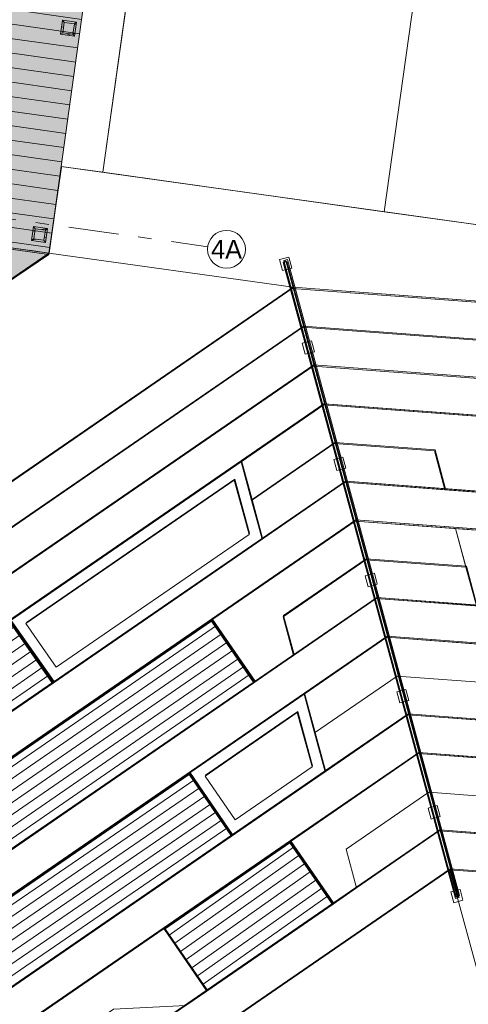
# Model space of a CAD drawing. Header units: millimetres. Extents: x 74467 to 235410, y -65 to 114857.
# Tile 128 of 256: x 97268 to 102003, y 61280 to 71684. Entities that reach past the tile are written whole.
import ezdxf
from ezdxf.enums import TextEntityAlignment as Align

# ---------------------------------------------------------------- set-up
doc = ezdxf.new("R2010")
doc.units = ezdxf.units.MM
doc.header["$MEASUREMENT"] = 0
for name, pattern in [('Katkend', [423.333333, 211.666667, -211.666667]), ('Katkend topelt', [1093.611073, 529.166651, -211.666656, 141.111112, -211.666656]), ('Kriipsjoon', [3527.298, 2469.2356, -1058.0624]), ('Wipeout_Contour', [1000, 0, -1000])]:
    doc.linetypes.add(name, pattern=pattern)
for name, color, linetype in [('00 2D joon.AR', 7, 'Continuous'), ('00 2D välitrepistik plaanidele.AR', 7, 'Continuous'), ('00 Kunstikonkursi LÜ jaoks asendi 2D', 7, 'Continuous'), ('00 Teljed.AR', 7, 'Continuous'), ('1253 Terrassipostid.AR', 7, 'Continuous'), ('1253 Välisterrassid.AR', 7, 'Continuous')]:
    doc.layers.add(name, color=color, linetype=linetype)
doc.styles.add('GENERATED_STYLE_3', font='txt')
pattern_1 = [(10, (0, 0), (-15.628336, 88.632695), [])]

# ---------------------------------------------------------------- blocks, each defined once
blk = doc.blocks.new('Slab_2_1', base_point=(97924, 91487))
at = {"layer": '1253 Välisterrassid.AR', "linetype": 'Continuous', "lineweight": 13, "true_color": 0xcdcecd}
h = blk.add_hatch(dxfattribs=at)
h.set_pattern_fill('Põrandalaud_0001', color=254, style=0, pattern_type=2)
h.set_pattern_definition([(352, (109408.39, 80356.21), (21.1543, 150.5207), [])])
h.paths.add_polyline_path([(97924, 91487), (94848, 69602), (97577, 69218), (100269, 88375), (121847, 85342), (119899, 71479), (121636, 71234), (123968, 87826)])
at = {"layer": '1253 Välisterrassid.AR', "color": 7, "linetype": 'Continuous', "lineweight": 13, "flags": 128}
blk.add_lwpolyline([(97924, 91487), (123968, 87826), (121636, 71234), (119899, 71479), (121847, 85342), (100269, 88375), (97577, 69218), (94848, 69602)], close=True, dxfattribs=at)
blk = doc.blocks.new('Column_29_1', base_point=(97844, 71513))
at = {"layer": '1253 Terrassipostid.AR', "linetype": 'Continuous', "lineweight": 13, "true_color": 0x8c8d8c}
h = blk.add_hatch(dxfattribs=at)
h.set_pattern_fill('Puit_0001', color=252, style=0, pattern_type=2)
h.set_pattern_definition(pattern_1)
h.paths.add_polyline_path([(97720, 71677), (97699, 71529), (97723, 71546), (97738, 71653)])
h = blk.add_hatch(dxfattribs=at)
h.set_pattern_fill('Puit_0001', color=252, style=0, pattern_type=2)
h.set_pattern_definition(pattern_1)
h.paths.add_polyline_path([(97869, 71656), (97720, 71677), (97738, 71653), (97845, 71638)])
h = blk.add_hatch(dxfattribs=at)
h.set_pattern_fill('Puit_0001', color=252, style=0, pattern_type=2)
h.set_pattern_definition(pattern_1)
h.paths.add_polyline_path([(97848, 71508), (97869, 71656), (97845, 71638), (97830, 71531)])
h = blk.add_hatch(dxfattribs=at)
h.set_pattern_fill('Puit_0001', color=252, style=0, pattern_type=2)
h.set_pattern_definition(pattern_1)
h.paths.add_polyline_path([(97699, 71529), (97848, 71508), (97830, 71531), (97723, 71546)])
at = {"layer": '1253 Terrassipostid.AR', "color": 7, "linetype": 'Continuous', "lineweight": 13, "flags": 128}
for points in [[(97720, 71677), (97699, 71529)], [(97869, 71656), (97720, 71677)], [(97720, 71677), (97738, 71653)], [(97723, 71546), (97738, 71653)], [(97738, 71653), (97845, 71638)], [(97845, 71638), (97830, 71531)], [(97869, 71656), (97845, 71638)], [(97848, 71508), (97869, 71656)], [(97699, 71529), (97723, 71546)], [(97699, 71529), (97848, 71508)], [(97830, 71531), (97723, 71546)], [(97830, 71531), (97848, 71508)]]:
    blk.add_lwpolyline(points, dxfattribs=at)
blk = doc.blocks.new('Column_89_1', base_point=(97538, 69335))
at = {"layer": '1253 Terrassipostid.AR', "linetype": 'Continuous', "lineweight": 13, "true_color": 0x8c8d8c}
h = blk.add_hatch(dxfattribs=at)
h.set_pattern_fill('Puit_0001', color=252, style=0, pattern_type=2)
h.set_pattern_definition(pattern_1)
h.paths.add_polyline_path([(97414, 69499), (97393, 69350), (97417, 69368), (97432, 69475)])
h = blk.add_hatch(dxfattribs=at)
h.set_pattern_fill('Puit_0001', color=252, style=0, pattern_type=2)
h.set_pattern_definition(pattern_1)
h.paths.add_polyline_path([(97563, 69478), (97414, 69499), (97432, 69475), (97539, 69460)])
h = blk.add_hatch(dxfattribs=at)
h.set_pattern_fill('Puit_0001', color=252, style=0, pattern_type=2)
h.set_pattern_definition(pattern_1)
h.paths.add_polyline_path([(97542, 69329), (97563, 69478), (97539, 69460), (97524, 69353)])
h = blk.add_hatch(dxfattribs=at)
h.set_pattern_fill('Puit_0001', color=252, style=0, pattern_type=2)
h.set_pattern_definition(pattern_1)
h.paths.add_polyline_path([(97393, 69350), (97542, 69329), (97524, 69353), (97417, 69368)])
at = {"layer": '1253 Terrassipostid.AR', "color": 7, "linetype": 'Continuous', "lineweight": 13, "flags": 128}
for points in [[(97414, 69499), (97393, 69350)], [(97563, 69478), (97414, 69499)], [(97414, 69499), (97432, 69475)], [(97417, 69368), (97432, 69475)], [(97432, 69475), (97539, 69460)], [(97539, 69460), (97524, 69353)], [(97563, 69478), (97539, 69460)], [(97542, 69329), (97563, 69478)], [(97393, 69350), (97417, 69368)], [(97393, 69350), (97542, 69329)], [(97524, 69353), (97417, 69368)], [(97524, 69353), (97542, 69329)]]:
    blk.add_lwpolyline(points, dxfattribs=at)
blk = doc.blocks.new('Standard grid marker_17')
at = {"layer": '00 Teljed.AR', "color": 252, "linetype": 'Katkend topelt', "lineweight": 13, "true_color": 0x8c8d8c}
blk.add_line((2575, 0), (0, 0), dxfattribs=at)
at = {"layer": '00 Teljed.AR', "color": 252, "linetype": 'Continuous', "lineweight": 13, "true_color": 0x8c8d8c}
blk.add_circle((-200, 0), 200, dxfattribs=at)
at = {"layer": '00 Teljed.AR', "color": 252, "lineweight": 13, "true_color": 0x8c8d8c, "style": 'GENERATED_STYLE_3'}
for tag, p in [('AC_MarkerText_1_0', (-180, -190)), ('AC_MarkerText_1_1', (22726, -190))]:
    blk.add_attdef(tag, text='', height=200, rotation=188, dxfattribs=at).set_placement(p, align=Align.TOP_CENTER)

msp = doc.modelspace()

# ---------------------------------------------------------------- hatches: boundary and pattern name
at = {"layer": '00 2D välitrepistik plaanidele.AR', "linetype": 'Continuous', "lineweight": 13, "true_color": 0x50504f}
h = msp.add_hatch(dxfattribs=at)
h.set_pattern_fill('Põrandalaud_0001', color=251, style=0, pattern_type=2)
h.set_pattern_definition([(34.5477, (95330.89, 63593.73), (-9.8543, 120.0653), [])])
h.paths.add_polyline_path([(93036.5, 62500.2), (93490.1, 61841.2), (97625.3, 64687.3), (97171.7, 65346.3)])
h = msp.add_hatch(dxfattribs=at)
h.set_pattern_fill('Põrandalaud_0001', color=251, style=0, pattern_type=2)
h.set_pattern_definition([(34.593, (97663.49, 63742.41), (-7.9953, 121.376), [])])
h.paths.add_polyline_path([(95575, 62790.6), (96028.6, 62131.6), (99751.9, 64694.2), (99298.4, 65353.2)])
h = msp.add_hatch(dxfattribs=at)
h.set_pattern_fill('Põrandalaud_0001', color=251, style=0, pattern_type=2)
h.set_pattern_definition([(34.411, (98003.98, 62520.01), (26.0956, 142.6207), [])])
h.paths.add_polyline_path([(96492.1, 61965.1), (96945.7, 61306.1), (99515.8, 63075), (99062.2, 63734)])
h = msp.add_hatch(dxfattribs=at)
h.set_pattern_fill('Põrandalaud_0001', color=251, style=0, pattern_type=2)
h.set_pattern_definition([(35.267, (99686.5, 62221.27), (-34.933, 103.671), [])])
h.paths.add_polyline_path([(100127, 63010), (100580.5, 62351), (99246, 61432.5), (98792.5, 62091.5)])

# ---------------------------------------------------------------- linework, layer by layer
at = {"layer": '00 2D välitrepistik plaanidele.AR', "color": 7, "linetype": 'Continuous', "lineweight": 13, "flags": 128}
for points in [[(97711.3, 70145.2), (97576.7, 69218.2), (100153.5, 68856.1), (108189.1, 68250.7), (111740, 68059.5), (111743.5, 68173)], [(93432.2, 66370.6), (97576.7, 69218.2), (91179.4, 70116.5), (90895.1, 68093.3), (92391.2, 67883)], [(94432.1, 64918), (100153.5, 68856.1), (97576.7, 69218.2), (93429.4, 66374.8)], [(92968.1, 63424.3), (92288.8, 63442.3), (100153.5, 68856.1), (100262.8, 68444.9)], [(100262.8, 68444.9), (100153.5, 68856.1), (107989.6, 68265.7), (107959.7, 67866.8)], [(91512.3, 61936.7), (92968.1, 63424.3), (100262.8, 68444.9), (100373.4, 68035.5)], [(100262.8, 68444.9), (100373.4, 68035.5), (107929.7, 67467.9), (107959.7, 67866.8)], [(100373.4, 68035.5), (107929.7, 67467.9), (107899.7, 67069.1), (106403.9, 67181.4), (106344, 66383.6), (106224.4, 66392.6), (106284.3, 67190.4), (100477.6, 67626.5), (90047.4, 60442.9), (91512.3, 61936.7)], [(99721.3, 66615.5), (99610.6, 67024.9), (100484, 67626), (102475, 67476.5), (102415.1, 66678.8), (101762.6, 66727.8), (101652, 67137.2), (100594.7, 67216.6)], [(99721.3, 66615.5), (100594.7, 67216.6), (101652, 67137.2), (101762.6, 66727.8), (100705.3, 66807.2), (99831.9, 66206)], [(97171.7, 65346.3), (99610.6, 67024.9), (99831.9, 66206), (97630.1, 64690.6)], [(100711.7, 66806.7), (107839.8, 66271.3), (107809.9, 65872.4), (100816, 66397.7), (91363.6, 59892), (90602.3, 59853.6)], [(99693.9, 66256.7), (99539, 66829.9), (98616.2, 66194.8), (97338.6, 65315.5), (97656.1, 64854.2), (98421.4, 65380.9)], [(100816, 66397.7), (103302.6, 66211), (103242.6, 65413.2), (102094.6, 65499.4), (101983.9, 65908.9), (100926.6, 65988.3), (100053.2, 65387.2), (100163.8, 64977.7), (99751.9, 64694.2), (99298, 65353.7)], [(100053.2, 65387.2), (100926.6, 65988.3), (101983.9, 65908.9), (102094.6, 65499.4), (101037.2, 65578.9), (100163.8, 64977.7)], [(93036.5, 62500.2), (93490.1, 61841.2), (97625.3, 64687.3), (97171.7, 65346.3)], [(95575, 62790.6), (96028.6, 62131.6), (99751.9, 64694.2), (99298.4, 65353.2)], [(102885.3, 65038.9), (102825.4, 64241.2), (101369.2, 64350.6), (100495.7, 63749.4), (100274.5, 64568.3), (101147.9, 65169.4)], [(100274.5, 64568.3), (100495.7, 63749.4), (99515.8, 63075), (99062.2, 63734)], [(100357.7, 63800.1), (100202.8, 64373.3), (99892.2, 64159.5), (99229.1, 63703.1), (99546.6, 63241.8), (99697.4, 63345.6)], [(100127, 63010), (100580.5, 62351), (101701.1, 63122.2), (102758.4, 63042.8), (102537.1, 63861.7), (101479.8, 63941.1)], [(96492.1, 61965.1), (96945.7, 61306.1), (99515.8, 63075), (99062.2, 63734)], [(97453.9, 60199), (101701.1, 63122.2), (107571.5, 62681.3), (107617.3, 62590.7), (107709.6, 62444.3), (107847.2, 62259.5), (101811.7, 62712.8), (98215.2, 60237.4)], [(100127, 63010), (100580.5, 62351), (99246, 61432.5), (98792.5, 62091.5)], [(98792.5, 62091.5), (99246, 61432.5), (97453.9, 60199), (95931.3, 60122.3)]]:
    msp.add_lwpolyline(points, close=True, dxfattribs=at)
for points in [[(92880, 59968.5), (101037.2, 65578.9), (107661, 65081.4), (107635.2, 65034), (107545, 64840.8, 0.0349305), (107488, 64693.2), (101147.9, 65169.4), (93647.4, 60007.1)], [(98108.3, 56209.2), (101811.7, 56111.2), (108973.8, 55926.7), (108973.8, 56699.1), (108973.8, 59198.6), (108973.8, 59199.5), (108973.8, 61488.6, -0.142851), (107846.4, 62259.5), (101811.7, 62712.8), (98215.2, 60237.4)]]:
    msp.add_lwpolyline(points, format="xyb", close=True, dxfattribs=at)
for points in [[(95170, 60083.9), (101369.2, 64350.6), (107333.6, 63902.6)], [(106014.7, 63600.5), (101479.8, 63941.1), (100127, 63010), (98792.5, 62091.5), (95931.3, 60122.3)]]:
    msp.add_lwpolyline(points, dxfattribs=at)
at = {"layer": '00 Kunstikonkursi LÜ jaoks asendi 2D', "color": 7, "linetype": 'Continuous', "lineweight": 13, "flags": 128}
for points in [[(100679.2, 67062.8), (100710.6, 66946.9), (100614.1, 66920.8), (100582.7, 67036.6)], [(101011.6, 65835), (101043, 65719.1), (100946.5, 65693), (100915.1, 65808.8)], [(101344, 64607.2), (101375.4, 64491.3), (101278.9, 64465.2), (101247.5, 64581)], [(101676.4, 63379.4), (101707.8, 63263.5), (101611.3, 63237.4), (101579.9, 63353.2)], [(98802.9, 62077.1), (100120.5, 62984.9), (100568.7, 62334.3), (99251.1, 61426.6)], [(101915.8, 62495.2), (101947.2, 62379.4), (101850.7, 62353.2), (101819.3, 62469.1)]]:
    msp.add_lwpolyline(points, close=True, dxfattribs=at)
at = {"layer": '00 Kunstikonkursi LÜ jaoks asendi 2D', "color": 7, "linetype": 'Continuous', "lineweight": 15, "flags": 128}
for points in [[(103237.6, 65403.5), (103297.1, 66201.2), (101867.8, 66307.9), (102089.5, 65489.1)], [(102089.5, 65489.1), (101978.6, 65898.5), (100921.3, 65977.4), (100048.1, 65375.9), (100159, 64966.5), (101032.1, 65568.1)], [(101697.1, 63111.8), (102754.5, 63032.8), (102643.6, 63442.2), (101586.3, 63521.1), (100713.1, 62919.6), (100824, 62510.2)], [(107843.7, 62251.9), (107706, 62436.7), (107613.6, 62583), (107567.7, 62673.6), (101697.1, 63111.8), (97451.3, 60186.5), (97347.9, 56216.8), (98107.7, 56197), (98212.6, 60225.3), (101807.9, 62702.4)], [(98789, 62079.7), (100123, 62998.8), (100576.9, 62340), (99242.9, 61420.9)], [(101807.9, 62702.4), (98212.6, 60225.3), (102646.3, 59627.1)], [(101807.9, 62702.4), (98212.6, 60225.3), (102646.3, 59627.1)], [(102646.3, 59627.1), (107843.7, 62251.9), (101807.9, 62702.4)], [(102646.3, 59627.1), (107843.7, 62251.9), (101807.9, 62702.4)], [(96690, 60147.8), (98259.3, 61228.9), (99020.5, 61267.7), (99242.9, 61420.9), (98789, 62079.7), (95928.8, 60109.1), (95828.4, 56256.3), (96588.2, 56236.5)]]:
    msp.add_lwpolyline(points, close=True, dxfattribs=at)
at = {"layer": '00 Kunstikonkursi LÜ jaoks asendi 2D', "color": 7, "linetype": 'Continuous', "lineweight": 13}
msp.add_circle((97522.7, 69153.8), 0.0504, dxfattribs=at)

# ---------------------------------------------------------------- block references
at = {"layer": '1253 Terrassipostid.AR', "color": 7, "lineweight": 15}
msp.add_blockref('Column_89_1', (97537.5, 69334.8), dxfattribs=at)
at = {"layer": '1253 Välisterrassid.AR', "color": 7, "linetype": 'Continuous', "lineweight": 13}
msp.add_blockref('Slab_2_1', (97924.2, 91486.6), dxfattribs=at)

# ---------------------------------------------------------------- next in the draw order: wipeouts: each hides what was drawn before it
at = {"color": 254, "linetype": 'Wipeout_Contour', "lineweight": 0, "ltscale": 1079437.669537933}
msp.add_wipeout([(97704, 70132.8), (98144.5, 70071.1), (100635.8, 87858.8), (121333.8, 84960), (118963.7, 68037.1), (119411.7, 68027.3), (121836.4, 85338.7), (100257, 88361.1)], dxfattribs=at).dxf.layer = '00 Kunstikonkursi LÜ jaoks asendi 2D'
at = {"color": 254, "linetype": 'Wipeout_Contour', "lineweight": 0, "ltscale": 474002.784545}
msp.add_wipeout([(97333.6, 65302.9), (97651.3, 64841.8), (99688.4, 66245.3), (99533.3, 66818.4)], dxfattribs=at).dxf.layer = '00 Kunstikonkursi LÜ jaoks asendi 2D'
at = {"color": 254, "linetype": 'Wipeout_Contour', "lineweight": 0, "ltscale": 473834.452103}
msp.add_wipeout([(99224.9, 63691.5), (99542.6, 63230.3), (100353.4, 63789), (100198.3, 64362.1)], dxfattribs=at).dxf.layer = '00 Kunstikonkursi LÜ jaoks asendi 2D'

# ---------------------------------------------------------------- next in the draw order: linework, layer by layer
at = {"layer": '00 Kunstikonkursi LÜ jaoks asendi 2D', "color": 63, "linetype": 'Continuous', "lineweight": 13, "true_color": 0xbcc992}
for p, q in [((100257, 88361.1), (97704, 70132.8)), ((98144.5, 70071.1), (100635.8, 87858.8)), ((97704, 70132.8), (98144.5, 70071.1)), ((99533.3, 66818.4), (97333.6, 65302.9)), ((99688.4, 66245.3), (99533.3, 66818.4)), ((97651.3, 64841.8), (99688.4, 66245.3)), ((97333.6, 65302.9), (97651.3, 64841.8)), ((100198.3, 64362.1), (99224.9, 63691.5)), ((100353.4, 63789), (100198.3, 64362.1)), ((99542.6, 63230.3), (100353.4, 63789)), ((99224.9, 63691.5), (99542.6, 63230.3))]:
    msp.add_line(p, q, dxfattribs=at)
at = {"layer": '00 Kunstikonkursi LÜ jaoks asendi 2D', "color": 7, "linetype": 'Continuous', "lineweight": 13, "flags": 128}
for points in [[(100107.5, 69174.7), (100138.8, 69058.9), (100042.3, 69032.8), (100010.9, 69148.6)], [(100346.8, 68290.6), (100378.2, 68174.7), (100281.7, 68148.6), (100250.3, 68264.4)]]:
    msp.add_lwpolyline(points, close=True, dxfattribs=at)

# ---------------------------------------------------------------- next in the draw order: block references
at = {"layer": '1253 Terrassipostid.AR', "color": 7, "lineweight": 15}
msp.add_blockref('Column_29_1', (97843.7, 71513.4), dxfattribs=at)

# ---------------------------------------------------------------- next in the draw order: wipeouts: each hides what was drawn before it
at = {"color": 254, "linetype": 'Wipeout_Contour', "lineweight": 0, "ltscale": 490834.271378}
msp.add_wipeout([(98144.5, 70071.1), (101115.5, 69655), (101526.6, 72589.8), (98555.6, 73005.9)], dxfattribs=at).dxf.layer = '00 Kunstikonkursi LÜ jaoks asendi 2D'
at = {"color": 254, "linetype": 'Wipeout_Contour', "lineweight": 0, "ltscale": 474002.784545}
msp.add_wipeout([(97333.6, 65302.9), (97651.3, 64841.8), (99688.4, 66245.3), (99533.3, 66818.4)], dxfattribs=at).dxf.layer = '00 Kunstikonkursi LÜ jaoks asendi 2D'
at = {"color": 254, "linetype": 'Wipeout_Contour', "lineweight": 0, "ltscale": 473834.452103}
msp.add_wipeout([(99224.9, 63691.5), (99542.6, 63230.3), (100353.4, 63789), (100198.3, 64362.1)], dxfattribs=at).dxf.layer = '00 Kunstikonkursi LÜ jaoks asendi 2D'

# ---------------------------------------------------------------- next in the draw order: linework, layer by layer
at = {"layer": '00 2D joon.AR', "color": 7, "linetype": 'Katkend', "lineweight": 13}
msp.add_lwpolyline([(80786.7, 71577.9), (78643.2, 56207.4), (97576.7, 69218.2)], close=True, dxfattribs=at)
at = {"layer": '00 2D välitrepistik plaanidele.AR', "color": 7, "linetype": 'Continuous', "lineweight": 13, "flags": 128}
msp.add_lwpolyline([(100093.2, 69149.2), (101908.8, 62430.2), (101870.2, 62419.7), (100054.6, 69138.7)], close=True, dxfattribs=at)
at = {"layer": '00 Kunstikonkursi LÜ jaoks asendi 2D', "color": 63, "linetype": 'Continuous', "lineweight": 13, "true_color": 0xbcc992}
for p, q in [((98555.6, 73005.9), (98144.5, 70071.1)), ((101115.5, 69655), (101526.6, 72589.8)), ((98144.5, 70071.1), (101115.5, 69655)), ((99533.3, 66818.4), (97333.6, 65302.9)), ((99688.4, 66245.3), (99533.3, 66818.4)), ((97651.3, 64841.8), (99688.4, 66245.3)), ((97333.6, 65302.9), (97651.3, 64841.8)), ((100198.3, 64362.1), (99224.9, 63691.5)), ((100353.4, 63789), (100198.3, 64362.1)), ((99542.6, 63230.3), (100353.4, 63789)), ((99224.9, 63691.5), (99542.6, 63230.3))]:
    msp.add_line(p, q, dxfattribs=at)
at = {"layer": '00 Kunstikonkursi LÜ jaoks asendi 2D', "color": 7, "linetype": 'Continuous', "lineweight": 13, "flags": 128}
for points in [[(98144.5, 70071.1), (101115.5, 69655), (101526.6, 72589.8), (98555.6, 73005.9)], [(100088.9, 69128.3), (101907.8, 62410.1), (101869.2, 62399.7), (100050.3, 69117.8)], [(100057.4, 69130.1), (100076.7, 69135.3), (101895.5, 62417.2), (101876.2, 62411.9)], [(97333.6, 65302.9), (97651.3, 64841.8), (99688.4, 66245.3), (99533.3, 66818.4)], [(93046.7, 62483), (97164.1, 65319.7), (97612.3, 64669.2), (93494.9, 61832.4)], [(95585.1, 62774.6), (99290.8, 65327.7), (99739, 64677.1), (96033.3, 62124.1)], [(99224.9, 63691.5), (99542.6, 63230.3), (100353.4, 63789), (100198.3, 64362.1)], [(96502.6, 61949.5), (99055.4, 63708.3), (99503.6, 63057.8), (96950.8, 61299)]]:
    msp.add_lwpolyline(points, close=True, dxfattribs=at)
at = {"layer": '00 Kunstikonkursi LÜ jaoks asendi 2D', "color": 7, "linetype": 'Continuous', "lineweight": 15, "flags": 128}
for points in [[(80792.5, 71553.5), (80509.3, 69531.4), (92385, 67868.1), (93409.6, 66380.9), (97573.7, 69203.1)], [(100256.3, 68433.7), (107953.4, 67859.3), (107983.2, 68258.2), (100145.4, 68843.1), (92284.7, 63427.3), (92964, 63409.6)], [(100367.1, 68024.4), (107923.7, 67460.4), (107953.4, 67859.3), (100256.3, 68433.7), (92964, 63409.6), (92284.7, 63427.3), (90141.8, 61950.9), (90829.5, 61939), (91508.9, 61921.3)], [(100477.9, 67615), (107893.9, 67061.5), (107923.7, 67460.4), (100367.1, 68024.4), (91508.9, 61921.3), (90141.8, 61950.9), (88006.6, 60479.9), (90044.7, 60426.8)], [(100588.8, 67205.6), (101646.1, 67126.7), (101757, 66717.3), (102409.4, 66668.6), (102469, 67466.4), (100477.9, 67615), (99604.8, 67013.4), (99715.6, 66604)], [(101757, 66717.3), (101646.1, 67126.7), (100588.8, 67205.6), (99715.6, 66604), (99826.5, 66194.6), (100699.6, 66796.2)], [(99826.5, 66194.6), (99604.8, 67013.4), (97166.7, 65333.6), (97620.6, 64674.9)], [(100810.4, 66386.8), (107804.6, 65864.8), (107834.3, 66263.7), (100699.6, 66796.2), (91374, 60371.2), (90599.9, 59837.9), (90510.2, 56394.8), (91270, 56375), (91361.2, 59876.6)], [(97651.3, 64841.8), (99688.4, 66245.3), (99533.3, 66818.4), (97333.6, 65302.9)], [(101978.6, 65898.5), (101867.8, 66307.9), (100810.4, 66386.8), (99293.3, 65341.6), (99747.2, 64682.8), (100159, 64966.5), (100048.1, 65375.9), (100921.3, 65977.4)], [(93032.8, 62485.5), (97166.7, 65333.6), (97620.6, 64674.9), (93486.7, 61826.8)], [(95571.2, 62777.2), (99293.3, 65341.6), (99747.2, 64682.8), (96025.1, 62118.4)], [(102820.9, 64231.2), (102422, 64261), (102311.1, 64670.4), (101253.8, 64749.3), (100380.6, 64147.7), (100269.8, 64557.1), (101142.9, 65158.7), (102200.3, 65079.8), (102880.4, 65029)], [(101364.6, 64339.9), (102422, 64261), (102311.1, 64670.4), (101253.8, 64749.3), (100380.6, 64147.7), (100491.5, 63738.3)], [(99058, 63722.2), (99511.9, 63063.4), (100491.5, 63738.3), (100269.8, 64557.1)], [(100198.3, 64362.1), (99224.9, 63691.5), (99542.6, 63230.3), (100353.4, 63789)], [(101586.3, 63521.1), (102643.6, 63442.2), (102532.8, 63851.6), (101475.4, 63930.5), (100123, 62998.8), (100576.9, 62340), (100824, 62510.2), (100713.1, 62919.6)], [(96488.7, 61952.1), (99058, 63722.2), (99511.9, 63063.4), (96942.6, 61293.3)]]:
    msp.add_lwpolyline(points, close=True, dxfattribs=at)
for points in [[(107483, 64685.5, -0.0002688), (107483.9, 64688.2), (107540.2, 64833.1), (107630.3, 65026.4), (107656.1, 65073.7), (101032.1, 65568.1), (93657.8, 60487.4), (92883.7, 59954.1), (92789.5, 56335.5), (93549.2, 56315.7), (93645, 59992.8), (101142.9, 65158.7)], [(107342.3, 63492.7), (107342.3, 63492.7, -0.0405082), (107329.2, 63894.8), (101364.6, 64339.9), (95167.5, 60070.3), (95068.7, 56276.1), (95828.4, 56256.3), (95928.8, 60109.1), (101475.4, 63930.5)]]:
    msp.add_lwpolyline(points, format="xyb", close=True, dxfattribs=at)

# ---------------------------------------------------------------- next in the draw order: block references
at = {"layer": '00 Teljed.AR', "color": 7, "linetype": 'Continuous', "lineweight": 13}
ref = msp.add_blockref('Standard grid marker_17', (99253.1, 69285.5), dxfattribs=dict(at, zscale=1000, rotation=172.0000000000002))
ref.add_attrib('AC_MarkerText_1', '4A', dxfattribs={"color": 252, "lineweight": 13, "true_color": 0x8c8d8c, "height": 200, "rotation": 360, "style": 'GENERATED_STYLE_3'}).set_placement((99451.2, 69357.7), align=Align.TOP_CENTER)

# ---------------------------------------------------------------- next in the draw order: wipeouts: each hides what was drawn before it
at = {"color": 254, "linetype": 'Wipeout_Contour', "lineweight": 0, "ltscale": 499604.078279}
msp.add_wipeout([(101115.6, 69654.9), (104086.6, 69238.8), (104497.7, 72173.7), (101526.6, 72589.8)], dxfattribs=at).dxf.layer = '00 Kunstikonkursi LÜ jaoks asendi 2D'

# ---------------------------------------------------------------- next in the draw order: hatches: boundary and pattern name
at = {"layer": '00 Kunstikonkursi LÜ jaoks asendi 2D', "linetype": 'Continuous', "lineweight": 0, "true_color": 0x161513}
msp.add_hatch(color=168, dxfattribs=at).paths.add_polyline_path([(78643.2, 56207.4), (97573.7, 69203.1), (100257, 88361.1), (121836.4, 85338.7), (119894.5, 71474), (121631.9, 71230), (123957.8, 87832), (97910.8, 91471.6), (94845.4, 69585.2), (80740.1, 71575.3)])

# ---------------------------------------------------------------- next in the draw order: linework, layer by layer
at = {"layer": '00 Kunstikonkursi LÜ jaoks asendi 2D', "color": 63, "linetype": 'Continuous', "lineweight": 13, "true_color": 0xbcc992}
for p, q in [((101526.6, 72589.8), (101115.6, 69654.9)), ((101115.6, 69654.9), (104086.6, 69238.8))]:
    msp.add_line(p, q, dxfattribs=at)
at = {"layer": '00 Kunstikonkursi LÜ jaoks asendi 2D', "color": 7, "linetype": 'Kriipsjoon', "lineweight": 13, "flags": 128}
msp.add_lwpolyline([(97704, 70132.8), (100257, 88361.1), (121836.4, 85338.7), (119894.5, 71474), (121704.1, 71219.9)], dxfattribs=at)
at = {"layer": '00 Kunstikonkursi LÜ jaoks asendi 2D', "color": 7, "linetype": 'Continuous', "lineweight": 15, "flags": 128}
msp.add_lwpolyline([(93409.6, 66380.9), (94427.5, 64903.6), (100145.4, 68843.1), (108182.7, 68243.3), (111733.7, 68053.8), (111737.1, 68167.3), (97704, 70132.8), (97573.7, 69203.1)], close=True, dxfattribs=at)

doc.saveas('drawing.dxf')
